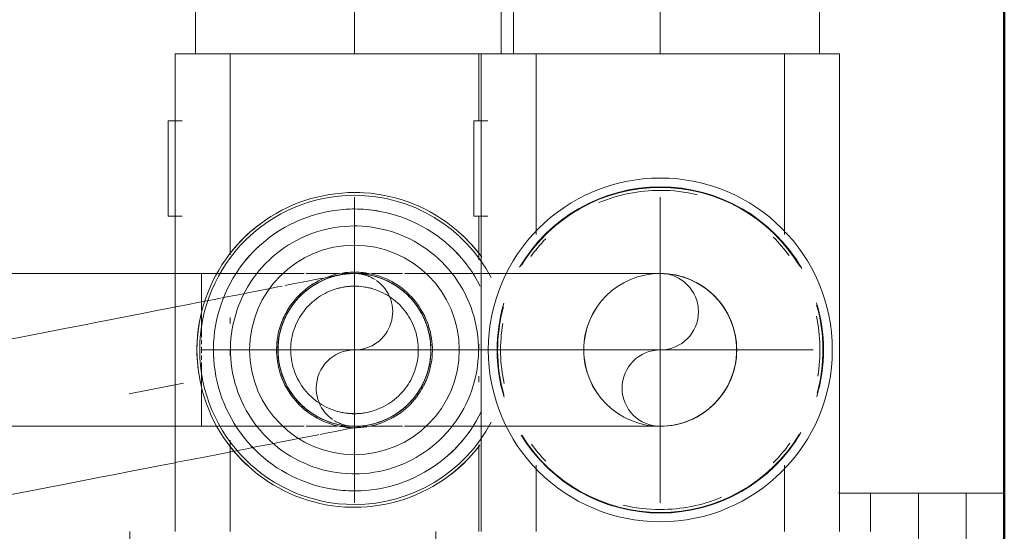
# Model space of a CAD drawing. Header units: millimetres. Extents: x -125 to 26481, y 4748 to 39818.
# Tile 45 of 104: x 17819 to 17922, y 36782 to 36835. Entities that reach past the tile are written whole.
import ezdxf

# ---------------------------------------------------------------- set-up
doc = ezdxf.new("R2010")
doc.units = ezdxf.units.MM
for name, pattern in [('ADSK_Осевая', [700, 500, -100, 0, -100]), ('ADSK_Скрыто', [300, 150, -150]), ('ADSK_Штриховая_ш3 п1_5', [225, 150, -75])]:
    doc.linetypes.add(name, pattern=pattern)
for name, color, linetype, lineweight in [('A-DETL-____-HDLN', 90, 'ADSK_Скрыто', 9), ('A-DETL-____-MBND', 5, 'ADSK_Штриховая_ш3 п1_5', 20), ('A-WALL-____-MCUT', 113, 'Continuous', 50), ('A-WALL-____-OTLN', 113, 'Continuous', 20), ('M-EQPM-____-OTLN', 50, 'Continuous', 20), ('P-PIPE-____-CNTR', 3, 'ADSK_Осевая', 20), ('P-PIPE-____-OTLN', 3, 'Continuous', 20)]:
    doc.layers.add(name, color=color, linetype=linetype, lineweight=lineweight)

# ---------------------------------------------------------------- blocks, each defined once
blk = doc.blocks.new('Прямая форма - V line-610729-В_Этаж 02_Отопление')
at = {"layer": 'A-WALL-____-MCUT', "color": 9}
blk.add_line((7470, 0), (3930, 0), dxfattribs=at)
blk = doc.blocks.new('Прямая форма - SW - 012-610730-В_Этаж 02_Отопление')
blk.add_blockref('Прямая форма - V line-610729-В_Этаж 02_Отопление', (0, 0))
blk = doc.blocks.new('V line_ifc_RVT-1-В_Этаж 02_Отопление')
at = {"layer": 'A-WALL-____-OTLN', "color": 253, "lineweight": 20, "rotation": 90}
blk.add_blockref('Прямая форма - SW - 012-610730-В_Этаж 02_Отопление', (33663.24, 30037.63), dxfattribs=at)
blk = doc.blocks.new('ADSK_Коллектор с регулирующими клапанами и расходомерами - N4-1658286-В_Этаж 02_Отопление')
at = {"layer": 'M-EQPM-____-OTLN'}
for p, q in [((46, 0), (46, -4)), ((56, 0), (46, 0)), ((46, -5.17), (46, -4)), ((46, -4), (56, -4)), ((46, -6.66), (46, -5.17)), ((46, -6.66), (46, -9)), ((46, -9), (66, -9)), ((46, -10.17), (46, -9)), ((46, -11.66), (46, -10.17)), ((46, -11.66), (46, -14)), ((46, -14), (50, -14)), ((46, -17.36), (46, -14)), ((50, -17.25), (0, -17.25)), ((0, -17.25), (0, -22.45)), ((0, -23), (0, -22.45)), ((18.93, -23), (0, -23)), ((0, -23), (0, -24)), ((50, -23), (43.07, -23)), ((0, -48), (0, -24)), ((0, -48), (0, -49)), ((0, -49), (18.93, -49)), ((0, -49.55), (0, -49)), ((43.07, -49), (50, -49)), ((0, -49.55), (0, -54.75)), ((7, -54.03), (7, -55.5)), ((17, -55.5), (17, -54.03)), ((0, -54.75), (50, -54.75)), ((0, -55), (0, -54.75)), ((7, -55), (0, -55)), ((0, -55), (0, -56)), ((7, -55.5), (17, -55.5)), ((21.56, -55), (17, -55)), ((31, -55), (30.39, -55)), ((34.38, -55), (33.76, -55)), ((50, -55), (40.94, -55)), ((0, -80), (0, -56)), ((50, -59.5), (62, -59.5)), ((0, -80), (0, -81)), ((0, -81), (21.06, -81)), ((0, -81.55), (0, -81)), ((27.62, -81), (28.24, -81)), ((31, -81), (31.61, -81)), ((40.44, -81), (50, -81)), ((0, -81.55), (0, -86.75)), ((7, -86.03), (7, -87.5)), ((17, -87.5), (17, -86.03)), ((0, -86.75), (50, -86.75)), ((7, -87.5), (17, -87.5)), ((50, -91.5), (62, -91.5))]:
    blk.add_line(p, q, dxfattribs=at)
at = {"layer": 'M-EQPM-____-OTLN', "flags": 128}
for points in [[(21.3, -54.67), (20.77, -55.07), (20.27, -55.49), (19.77, -55.93), (19.3, -56.39), (18.85, -56.87), (18.41, -57.36), (17.99, -57.87), (17.6, -58.4), (17.23, -58.95), (16.88, -59.5), (16.55, -60.07), (16.24, -60.66), (15.96, -61.25), (15.7, -61.86), (15.47, -62.48), (15.26, -63.1), (15.08, -63.74), (14.92, -64.38), (14.79, -65.02), (14.68, -65.67), (14.6, -66.33), (14.55, -66.99), (14.52, -67.64), (14.52, -68)], [(24.33, -54.84), (23.81, -55.12), (23.3, -55.41), (22.8, -55.73), (22.32, -56.07), (21.85, -56.43), (21.39, -56.8), (20.95, -57.2), (20.53, -57.61), (20.12, -58.03), (19.73, -58.48), (19.36, -58.93), (19, -59.41), (18.67, -59.89), (18.36, -60.39), (18.06, -60.91), (17.79, -61.43), (17.54, -61.96), (17.31, -62.5), (17.1, -63.06), (16.91, -63.62), (16.75, -64.18), (16.61, -64.76), (16.49, -65.34), (16.39, -65.92), (16.32, -66.5), (16.27, -67.09), (16.25, -67.68), (16.24, -68)], [(43.98, -68), (43.97, -67.48), (43.94, -66.96), (43.89, -66.45), (43.81, -65.93), (43.72, -65.42), (43.61, -64.92), (43.47, -64.41), (43.32, -63.92), (43.15, -63.43), (42.95, -62.95), (42.74, -62.47), (42.51, -62.01), (42.26, -61.55), (42, -61.11), (41.71, -60.67), (41.41, -60.25), (41.09, -59.84), (40.76, -59.44), (40.41, -59.06), (40.04, -58.69), (39.66, -58.34), (39.27, -58), (38.86, -57.67), (38.44, -57.37), (38.01, -57.08), (37.57, -56.81), (37.12, -56.55), (36.65, -56.32), (36.18, -56.1), (35.7, -55.9), (35.22, -55.73), (34.72, -55.57), (34.22, -55.43), (33.72, -55.31), (33.21, -55.21), (32.69, -55.13), (32.18, -55.08), (31.66, -55.04), (31.14, -55.02), (30.62, -55.03), (30.1, -55.05), (29.59, -55.1), (29.07, -55.17), (28.56, -55.25), (28.05, -55.36), (27.55, -55.49), (27.05, -55.64), (26.56, -55.8), (26.08, -55.99), (25.6, -56.2), (25.13, -56.42), (24.67, -56.67), (24.23, -56.93), (23.79, -57.21), (23.36, -57.51), (22.95, -57.82), (22.55, -58.15), (22.16, -58.5), (21.79, -58.86), (21.43, -59.23), (21.09, -59.62), (20.76, -60.03), (20.45, -60.44), (20.16, -60.87), (19.88, -61.31), (19.62, -61.76), (19.38, -62.22), (19.16, -62.69), (18.96, -63.17), (18.77, -63.65), (18.61, -64.14), (18.46, -64.64), (18.34, -65.15), (18.24, -65.66), (18.15, -66.17), (18.09, -66.68), (18.05, -67.2), (18.02, -67.72), (18.02, -68)], [(45.76, -68), (45.74, -67.41), (45.71, -66.82), (45.65, -66.23), (45.57, -65.65), (45.46, -65.07), (45.33, -64.49), (45.18, -63.92), (45.01, -63.36), (44.81, -62.8), (44.59, -62.25), (44.35, -61.71), (44.09, -61.19), (43.81, -60.67), (43.5, -60.16), (43.18, -59.67), (42.84, -59.19), (42.47, -58.72), (42.09, -58.27), (41.7, -57.83), (41.28, -57.41), (40.85, -57.01), (40.4, -56.63), (39.94, -56.26), (39.46, -55.91), (38.97, -55.58), (38.47, -55.27), (37.95, -54.99), (37.43, -54.72)], [(47.48, -68), (47.47, -67.34), (47.43, -66.68), (47.36, -66.03), (47.27, -65.37), (47.15, -64.73), (47.01, -64.08), (46.84, -63.44), (46.65, -62.82), (46.43, -62.19), (46.18, -61.58), (45.91, -60.98), (45.62, -60.39), (45.3, -59.81), (44.97, -59.24), (44.6, -58.69), (44.22, -58.16), (43.82, -57.64), (43.39, -57.13), (42.95, -56.64), (42.48, -56.18), (42, -55.73), (41.5, -55.3), (40.99, -54.89)], [(39.15, -68), (39.14, -67.67), (39.12, -67.35), (39.09, -67.02), (39.05, -66.7), (38.99, -66.38), (38.92, -66.06), (38.83, -65.75), (38.74, -65.44), (38.63, -65.13), (38.51, -64.83), (38.37, -64.53), (38.23, -64.24), (38.07, -63.95), (37.91, -63.67), (37.73, -63.4), (37.54, -63.13), (37.34, -62.88), (37.13, -62.63), (36.91, -62.39), (36.68, -62.15), (36.44, -61.93), (36.19, -61.72), (35.94, -61.52), (35.67, -61.32), (35.4, -61.14), (35.13, -60.97), (34.84, -60.81), (34.55, -60.66), (34.25, -60.53), (33.95, -60.4), (33.65, -60.29), (33.34, -60.19), (33.02, -60.1), (32.71, -60.03), (32.39, -59.97), (32.06, -59.92), (31.74, -59.88), (31.41, -59.86), (31.09, -59.85), (30.76, -59.85), (30.44, -59.87), (30.11, -59.9), (29.79, -59.94), (29.47, -60), (29.15, -60.06), (28.83, -60.14), (28.52, -60.24), (28.21, -60.34), (27.91, -60.46), (27.61, -60.59), (27.31, -60.73), (27.03, -60.88), (26.75, -61.05), (26.47, -61.22), (26.2, -61.41), (25.94, -61.61), (25.69, -61.82), (25.45, -62.03), (25.22, -62.26), (24.99, -62.49), (24.77, -62.74), (24.57, -62.99), (24.37, -63.25), (24.19, -63.52), (24.02, -63.8), (23.85, -64.08), (23.7, -64.37), (23.56, -64.66), (23.44, -64.96), (23.32, -65.27), (23.22, -65.58), (23.13, -65.89), (23.05, -66.21), (22.98, -66.53), (22.93, -66.85), (22.89, -67.17), (22.87, -67.5), (22.85, -67.82), (22.85, -68)], [(37.68, -68), (37.67, -67.73), (37.65, -67.47), (37.63, -67.2), (37.59, -66.94), (37.54, -66.67), (37.48, -66.41), (37.42, -66.16), (37.34, -65.9), (37.25, -65.65), (37.15, -65.4), (37.04, -65.16), (36.92, -64.92), (36.79, -64.68), (36.66, -64.45), (36.51, -64.23), (36.35, -64.01), (36.19, -63.8), (36.02, -63.6), (35.84, -63.4), (35.65, -63.21), (35.46, -63.03), (35.25, -62.85), (35.04, -62.69), (34.83, -62.53), (34.61, -62.38), (34.38, -62.24), (34.15, -62.11), (33.91, -61.99), (33.67, -61.88), (33.42, -61.78), (33.17, -61.69), (32.91, -61.6), (32.66, -61.53), (32.4, -61.47), (32.13, -61.42), (31.87, -61.38), (31.61, -61.35), (31.34, -61.33), (31.07, -61.32), (30.81, -61.33), (30.54, -61.34), (30.27, -61.36), (30.01, -61.4), (29.74, -61.44), (29.48, -61.5), (29.22, -61.56), (28.97, -61.64), (28.72, -61.73), (28.47, -61.82), (28.22, -61.93), (27.98, -62.05), (27.75, -62.17), (27.52, -62.31), (27.29, -62.45), (27.07, -62.6), (26.86, -62.76), (26.65, -62.93), (26.45, -63.11), (26.26, -63.3), (26.08, -63.49), (25.9, -63.69), (25.73, -63.9), (25.57, -64.11), (25.42, -64.33), (25.28, -64.56), (25.15, -64.79), (25.02, -65.03), (24.91, -65.27), (24.8, -65.51), (24.71, -65.76), (24.63, -66.02), (24.55, -66.27), (24.49, -66.53), (24.43, -66.79), (24.39, -67.06), (24.36, -67.32), (24.34, -67.59), (24.33, -67.86), (24.32, -68)], [(14.52, -68), (14.53, -68.66), (14.57, -69.32), (14.64, -69.97), (14.73, -70.63), (14.85, -71.27), (14.99, -71.92), (15.16, -72.56), (15.35, -73.18), (15.57, -73.81), (15.82, -74.42), (16.09, -75.02), (16.38, -75.61), (16.7, -76.19), (17.03, -76.76), (17.4, -77.31), (17.78, -77.84), (18.18, -78.36), (18.61, -78.87), (19.05, -79.36), (19.52, -79.82), (20, -80.27), (20.5, -80.7), (21.01, -81.11), (21.55, -81.5), (22.09, -81.87), (22.66, -82.21), (23.23, -82.54), (23.82, -82.84), (24.42, -83.11), (25.03, -83.36), (25.65, -83.59), (26.27, -83.79), (26.91, -83.97), (27.55, -84.12), (28.2, -84.24), (28.85, -84.34), (29.51, -84.42), (30.16, -84.46), (30.82, -84.48), (31.48, -84.48), (32.14, -84.44), (32.8, -84.38), (33.45, -84.3), (34.1, -84.19), (34.74, -84.05), (35.38, -83.89), (36.02, -83.7), (36.64, -83.49), (37.25, -83.25), (37.86, -82.99), (38.45, -82.7), (39.04, -82.39), (39.6, -82.06), (40.16, -81.7), (40.7, -81.33), (41.23, -80.93), (41.73, -80.51), (42.23, -80.07), (42.7, -79.61), (43.15, -79.13), (43.59, -78.64), (44.01, -78.13), (44.4, -77.6), (44.77, -77.05), (45.12, -76.5), (45.45, -75.93), (45.76, -75.34), (46.04, -74.75), (46.3, -74.14), (46.53, -73.52), (46.74, -72.9), (46.92, -72.26), (47.08, -71.62), (47.21, -70.98), (47.32, -70.33), (47.4, -69.67), (47.45, -69.01), (47.48, -68.36), (47.48, -68)], [(16.24, -68), (16.26, -68.59), (16.29, -69.18), (16.35, -69.77), (16.43, -70.35), (16.54, -70.93), (16.67, -71.51), (16.82, -72.08), (16.99, -72.64), (17.19, -73.2), (17.41, -73.75), (17.65, -74.29), (17.91, -74.81), (18.19, -75.33), (18.5, -75.84), (18.82, -76.33), (19.16, -76.81), (19.53, -77.28), (19.91, -77.73), (20.3, -78.17), (20.72, -78.59), (21.15, -78.99), (21.6, -79.37), (22.06, -79.74), (22.54, -80.09), (23.03, -80.42), (23.53, -80.73), (24.05, -81.01), (24.57, -81.28), (25.11, -81.53), (25.65, -81.75), (26.21, -81.96), (26.77, -82.14), (27.34, -82.29), (27.91, -82.43), (28.49, -82.54), (29.08, -82.63), (29.66, -82.69), (30.25, -82.74), (30.84, -82.75), (31.43, -82.75), (32.02, -82.72), (32.61, -82.67), (33.19, -82.59), (33.78, -82.49), (34.35, -82.37), (34.92, -82.22), (35.49, -82.06), (36.05, -81.87), (36.6, -81.65), (37.14, -81.42), (37.67, -81.16), (38.19, -80.88), (38.7, -80.59), (39.2, -80.27), (39.68, -79.93), (40.15, -79.57), (40.61, -79.2), (41.05, -78.8), (41.47, -78.39), (41.88, -77.97), (42.27, -77.52), (42.64, -77.07), (43, -76.59), (43.33, -76.11), (43.64, -75.61), (43.94, -75.09), (44.21, -74.57), (44.46, -74.04), (44.69, -73.5), (44.9, -72.94), (45.09, -72.38), (45.25, -71.82), (45.39, -71.24), (45.51, -70.66), (45.61, -70.08), (45.68, -69.5), (45.73, -68.91), (45.75, -68.32), (45.76, -68)], [(18.02, -68), (18.03, -68.52), (18.06, -69.04), (18.11, -69.55), (18.19, -70.07), (18.28, -70.58), (18.39, -71.08), (18.53, -71.59), (18.68, -72.08), (18.85, -72.57), (19.05, -73.05), (19.26, -73.53), (19.49, -73.99), (19.74, -74.45), (20, -74.89), (20.29, -75.33), (20.59, -75.75), (20.91, -76.16), (21.24, -76.56), (21.59, -76.94), (21.96, -77.31), (22.34, -77.66), (22.73, -78), (23.14, -78.33), (23.56, -78.63), (23.99, -78.92), (24.43, -79.19), (24.88, -79.45), (25.35, -79.68), (25.82, -79.9), (26.3, -80.1), (26.78, -80.27), (27.28, -80.43), (27.78, -80.57), (28.28, -80.69), (28.79, -80.79), (29.31, -80.87), (29.82, -80.92), (30.34, -80.96), (30.86, -80.98), (31.38, -80.97), (31.9, -80.95), (32.41, -80.9), (32.93, -80.83), (33.44, -80.75), (33.95, -80.64), (34.45, -80.51), (34.95, -80.36), (35.44, -80.2), (35.92, -80.01), (36.4, -79.8), (36.87, -79.58), (37.33, -79.33), (37.77, -79.07), (38.21, -78.79), (38.64, -78.49), (39.05, -78.18), (39.45, -77.85), (39.84, -77.5), (40.21, -77.14), (40.57, -76.77), (40.91, -76.38), (41.24, -75.97), (41.55, -75.56), (41.84, -75.13), (42.12, -74.69), (42.38, -74.24), (42.62, -73.78), (42.84, -73.31), (43.04, -72.83), (43.23, -72.35), (43.39, -71.86), (43.54, -71.36), (43.66, -70.85), (43.76, -70.34), (43.85, -69.83), (43.91, -69.32), (43.95, -68.8), (43.98, -68.28), (43.98, -68)], [(22.85, -68), (22.86, -68.33), (22.88, -68.65), (22.91, -68.98), (22.95, -69.3), (23.01, -69.62), (23.08, -69.94), (23.17, -70.25), (23.26, -70.56), (23.37, -70.87), (23.49, -71.17), (23.63, -71.47), (23.77, -71.76), (23.93, -72.05), (24.09, -72.33), (24.27, -72.6), (24.46, -72.87), (24.66, -73.12), (24.87, -73.37), (25.09, -73.61), (25.32, -73.85), (25.56, -74.07), (25.81, -74.28), (26.06, -74.48), (26.33, -74.68), (26.6, -74.86), (26.87, -75.03), (27.16, -75.19), (27.45, -75.34), (27.75, -75.47), (28.05, -75.6), (28.35, -75.71), (28.66, -75.81), (28.98, -75.9), (29.29, -75.97), (29.61, -76.03), (29.94, -76.08), (30.26, -76.12), (30.59, -76.14), (30.91, -76.15), (31.24, -76.15), (31.56, -76.13), (31.89, -76.1), (32.21, -76.06), (32.53, -76), (32.85, -75.94), (33.17, -75.86), (33.48, -75.76), (33.79, -75.66), (34.09, -75.54), (34.39, -75.41), (34.69, -75.27), (34.97, -75.12), (35.25, -74.95), (35.53, -74.78), (35.8, -74.59), (36.06, -74.39), (36.31, -74.18), (36.55, -73.97), (36.78, -73.74), (37.01, -73.51), (37.23, -73.26), (37.43, -73.01), (37.63, -72.75), (37.81, -72.48), (37.98, -72.2), (38.15, -71.92), (38.3, -71.63), (38.44, -71.34), (38.56, -71.04), (38.68, -70.73), (38.78, -70.42), (38.87, -70.11), (38.95, -69.79), (39.02, -69.47), (39.07, -69.15), (39.11, -68.83), (39.13, -68.5), (39.15, -68.18), (39.15, -68)], [(24.32, -68), (24.33, -68.27), (24.35, -68.53), (24.37, -68.8), (24.41, -69.06), (24.46, -69.33), (24.52, -69.59), (24.58, -69.84), (24.66, -70.1), (24.75, -70.35), (24.85, -70.6), (24.96, -70.84), (25.08, -71.08), (25.21, -71.32), (25.34, -71.55), (25.49, -71.77), (25.65, -71.99), (25.81, -72.2), (25.98, -72.4), (26.16, -72.6), (26.35, -72.79), (26.54, -72.97), (26.75, -73.15), (26.96, -73.31), (27.17, -73.47), (27.39, -73.62), (27.62, -73.76), (27.85, -73.89), (28.09, -74.01), (28.33, -74.12), (28.58, -74.22), (28.83, -74.31), (29.09, -74.4), (29.34, -74.47), (29.6, -74.53), (29.87, -74.58), (30.13, -74.62), (30.39, -74.65), (30.66, -74.67), (30.93, -74.68), (31.19, -74.67), (31.46, -74.66), (31.73, -74.64), (31.99, -74.6), (32.26, -74.56), (32.52, -74.5), (32.78, -74.44), (33.03, -74.36), (33.28, -74.27), (33.53, -74.18), (33.78, -74.07), (34.02, -73.95), (34.25, -73.83), (34.48, -73.69), (34.71, -73.55), (34.93, -73.4), (35.14, -73.24), (35.35, -73.07), (35.55, -72.89), (35.74, -72.7), (35.92, -72.51), (36.1, -72.31), (36.27, -72.1), (36.43, -71.89), (36.58, -71.67), (36.72, -71.44), (36.85, -71.21), (36.98, -70.97), (37.09, -70.73), (37.2, -70.49), (37.29, -70.24), (37.37, -69.98), (37.45, -69.73), (37.51, -69.47), (37.57, -69.21), (37.61, -68.94), (37.64, -68.68), (37.66, -68.41), (37.67, -68.14), (37.68, -68)]]:
    blk.add_lwpolyline(points, dxfattribs=at)
at = {"layer": 'M-EQPM-____-OTLN'}
for centre, radius, start, end in [((31, -36), 18, 360, 180), ((31, -36), 17.08, 73.3382, 106.8084), ((31, -36), 17.02, 74.579, 106.0052), ((31, -36), 16.71, 80.4736, 102.1893), ((31, -36), 17.08, 119.9177, 180), ((31, -36), 17.02, 121.0131, 180), ((31, -36), 17.08, 360, 59.535), ((31, -36), 17.02, 360, 58.6128), ((31, -36), 16.71, 126.2173, 135), ((31, -36), 16.71, 45, 54.2318), ((31, -36), 16.71, 360, 22.5752), ((31, -36), 16.71, 166.5542, 180), ((31, -36), 18, 180, 360), ((31, -36), 17.08, 180, 239.535), ((31, -36), 17.02, 180, 238.6128), ((31, -36), 16.71, 180, 202.5752), ((31, -36), 17.02, 301.5798, 360), ((31, -36), 17.08, 301.4579, 360), ((31, -36), 16.71, 346.5542, 360), ((31, -36), 16.71, 225.8737, 234.2318), ((31, -36), 16.71, 306.2173, 314.1263), ((31, -36), 17.08, 253.3382, 286.8084), ((31, -36), 17.02, 254.579, 286.0052), ((31, -36), 16.71, 260.4736, 282.1893), ((31, -68), 16.19, 117.9124, 180), ((31, -68), 16.19, 360, 62.0876), ((31, -68), 16.48, 127.7655, 137.2994), ((31, -68), 16.48, 37.9904, 50.9474), ((31, -68), 14.76, 41.8759, 50.5662), ((31, -68), 14.76, 41.8721, 50.5593), ((31, -68), 10.97, 0, 180), ((31, -68), 14.76, 131.4266, 135), ((31, -68), 14.76, 131.431, 135), ((31, -68), 8.15, 108.3397, 120), ((31, -68), 8.15, 60, 72.044), ((31, -68), 14.76, 170.2996, 180), ((31, -68), 14.76, 170.3017, 180), ((31, -68), 6.68, 164.5765, 180), ((31, -68), 6.68, 360, 15.4235), ((31, -68), 16.48, 177.3523, 180), ((31, -68), 8.15, 173.6045, 180), ((31, -68), 8.15, 360, 6.3988), ((31, -68), 14.76, 360, 3.3797), ((31, -68), 14.76, 360, 3.3756), ((31, -68), 16.48, 360, 2.3235), ((31, -68), 16.48, 180, 182.3235), ((31, -68), 16.19, 180, 360), ((31, -68), 14.76, 180, 183.3797), ((31, -68), 14.76, 180, 183.3756), ((31, -68), 10.97, 180, 0), ((31, -68), 8.15, 180, 186.3988), ((31, -68), 6.68, 180, 195.4235), ((31, -68), 6.68, 344.5765, 360), ((31, -68), 8.15, 353.6045, 360), ((31, -68), 14.76, 350.2996, 360), ((31, -68), 14.76, 350.3017, 360), ((31, -68), 16.48, 357.3523, 360), ((31, -68), 8.15, 240, 252.044), ((31, -68), 8.15, 288.3397, 300), ((31, -68), 16.48, 217.9904, 230.9474), ((31, -68), 14.76, 221.8721, 230.5593), ((31, -68), 14.76, 221.8759, 230.5662), ((31, -68), 14.76, 311.4266, 315), ((31, -68), 14.76, 311.431, 315), ((31, -68), 16.48, 307.7696, 317.2994), ((31, -68), 14.76, 267.1521, 273.5836), ((31, -68), 14.76, 267.1556, 273.593), ((31, -68), 16.48, 259.5299, 279.2417)]:
    blk.add_arc(centre, radius, start, end, dxfattribs=at)
blk = doc.blocks.new('ADSK_Полипропилен_Муфта разъемная НР - 32 х 1_-1254459-В_Этаж 02_Отопление')
at = {"layer": 'A-DETL-____-HDLN', "color": 5}
for p, q in [((41, 13.1), (41, 13.16)), ((41, -13.16), (41, -13.1))]:
    blk.add_line(p, q, dxfattribs=at)
at = {"layer": 'P-PIPE-____-OTLN', "color": 170}
for p, q in [((-2.5, 27), (-2.5, 25.54)), ((13.5, 27), (-2.5, 27)), ((13.5, 25.54), (13.5, 27)), ((-2.5, 12.64), (-2.5, 25.54)), ((-2.5, 25.54), (13.5, 25.54)), ((13.5, 25.54), (13.5, 12.64)), ((-2.5, 19.75), (-18, 19.75)), ((-18, 19.75), (-18, -19.75)), ((13.5, 18), (27, 18)), ((27, 16.92), (27, 18)), ((27, 16.92), (13.5, 16.92)), ((27, 16.92), (27, 8.54)), ((41, 16.65), (27, 16.65)), ((-2.5, 12.64), (-2.5, 9.12)), ((13.5, 12.64), (-2.5, 12.64)), ((13.5, 9.12), (13.5, 12.64)), ((-2.5, -9.12), (-2.5, 9.12)), ((-2.5, 9.12), (13.5, 9.12)), ((13.5, 9.12), (13.5, -9.12)), ((13.5, 8.54), (27, 8.54)), ((27, 5.92), (27, 8.54)), ((27, 5.92), (13.5, 5.92)), ((27, 5.92), (27, -5.92)), ((13.5, -5.92), (27, -5.92)), ((27, -8.54), (27, -5.92)), ((-2.5, -9.12), (-2.5, -12.64)), ((13.5, -9.12), (-2.5, -9.12)), ((27, -8.54), (13.5, -8.54)), ((13.5, -12.64), (13.5, -9.12)), ((27, -8.54), (27, -16.92)), ((-2.5, -25.54), (-2.5, -12.64)), ((-2.5, -12.64), (13.5, -12.64)), ((13.5, -12.64), (13.5, -25.54)), ((13.5, -16.92), (27, -16.92)), ((27, -16.65), (41, -16.65)), ((27, -18), (27, -16.92)), ((27, -18), (13.5, -18)), ((-18, -19.75), (-2.5, -19.75)), ((-2.5, -25.54), (-2.5, -27)), ((13.5, -25.54), (-2.5, -25.54)), ((13.5, -27), (13.5, -25.54)), ((-2.5, -27), (13.5, -27))]:
    blk.add_line(p, q, dxfattribs=at)
blk = doc.blocks.new('ADSK_Полипропилен_Муфта разъемная НР - 32 х 1_-V11-В_Этаж 02_Отопление')
at = {"layer": 'A-DETL-____-HDLN', "color": 1}
for p, q in [((13.5, 27), (-2.5, 27)), ((-2.5, 25.54), (13.5, 25.54)), ((-2.5, 19.75), (-18, 19.75)), ((13.5, 18), (27, 18)), ((27, 16.92), (13.5, 16.92)), ((41, 16.65), (27, 16.65)), ((13.5, 12.64), (-2.5, 12.64)), ((41, 13.1), (41, 13.16)), ((-2.5, 9.12), (13.5, 9.12)), ((41, -13.16), (41, -13.1))]:
    blk.add_line(p, q, dxfattribs=at)
at = {"layer": 'P-PIPE-____-OTLN', "color": 10}
for p, q in [((27, 14), (27, 8.54)), ((-18, 12.35), (-18, -19.75)), ((13.5, 8.54), (27, 8.54)), ((27, 5.92), (27, 8.54)), ((27, 5.92), (13.5, 5.92)), ((27, 5.92), (27, -5.92)), ((-2.5, -9.12), (-2.5, 5)), ((13.5, 5), (13.5, -9.12)), ((13.5, -5.92), (27, -5.92)), ((27, -8.54), (27, -5.92)), ((-2.5, -9.12), (-2.5, -12.64)), ((13.5, -9.12), (-2.5, -9.12)), ((27, -8.54), (13.5, -8.54)), ((13.5, -12.64), (13.5, -9.12)), ((27, -8.54), (27, -16.92)), ((-2.5, -25.54), (-2.5, -12.64)), ((-2.5, -12.64), (13.5, -12.64)), ((13.5, -12.64), (13.5, -25.54)), ((13.5, -16.92), (27, -16.92)), ((27, -16.65), (41, -16.65)), ((27, -18), (27, -16.92)), ((27, -18), (13.5, -18)), ((-18, -19.75), (-2.5, -19.75)), ((-2.5, -25.54), (-2.5, -27)), ((13.5, -25.54), (-2.5, -25.54)), ((13.5, -27), (13.5, -25.54)), ((-2.5, -27), (13.5, -27))]:
    blk.add_line(p, q, dxfattribs=at)
blk = doc.blocks.new('ADSK_СШПЭ Аксиальный_Поворот с фиксатором - Поворот трубы-V57-В_Этаж 02_Отопление')
at = {"layer": 'A-DETL-____-HDLN', "color": 1}
for p, q in [((33581.36, 36806.04), (33581.48, 36806.07)), ((33546.6, 36799.26), (33547.23, 36796.04)), ((33591.51, 36791.73), (33591.45, 36791.71)), ((33592.29, 36791.88), (33591.66, 36791.75)), ((33586.69, 36790.78), (33586.3, 36790.71)), ((33587.45, 36790.93), (33586.81, 36790.81))]:
    blk.add_line(p, q, dxfattribs=at)
at = {"layer": 'A-DETL-____-HDLN', "color": 1, "flags": 128}
for points in [[(33588, 36807.34), (33588.15, 36807.37), (33589, 36807.54), (33589.79, 36807.69), (33590.51, 36807.83), (33591.15, 36807.96), (33591.73, 36808.07), (33591.95, 36808.11)], [(33592.47, 36808.21), (33592.66, 36808.25), (33593.02, 36808.32), (33593.3, 36808.38), (33593.51, 36808.42), (33593.65, 36808.44), (33593.7, 36808.46), (33593.71, 36808.46)], [(33593.71, 36808.46), (33594.02, 36808.51), (33594.34, 36808.55), (33594.66, 36808.58), (33594.86, 36808.59)], [(33595.07, 36808.6), (33595.3, 36808.6), (33595.41, 36808.6)], [(33595.62, 36808.6), (33595.94, 36808.57), (33596.25, 36808.54), (33596.57, 36808.49), (33596.89, 36808.43), (33597.2, 36808.36), (33597.51, 36808.28), (33597.81, 36808.18), (33598.11, 36808.07), (33598.41, 36807.95), (33598.7, 36807.82), (33598.98, 36807.67), (33599.26, 36807.52), (33599.54, 36807.35), (33599.8, 36807.17), (33600.06, 36806.99), (33600.31, 36806.79), (33600.56, 36806.58), (33600.79, 36806.36), (33601.02, 36806.14), (33601.24, 36805.9), (33601.44, 36805.66), (33601.64, 36805.41), (33601.83, 36805.15), (33602, 36804.88), (33602.17, 36804.61), (33602.25, 36804.46)], [(33583.74, 36806.51), (33584.08, 36806.58), (33585.19, 36806.79), (33586.24, 36807), (33587.22, 36807.19), (33587.7, 36807.28)], [(33576.22, 36805.04), (33577.66, 36805.32), (33579.05, 36805.59), (33580.39, 36805.86), (33581.24, 36806.02)], [(33581.6, 36806.09), (33581.68, 36806.11), (33582.91, 36806.35), (33583.62, 36806.49)], [(33602.32, 36804.32), (33602.47, 36804.04), (33602.6, 36803.75), (33602.72, 36803.45), (33602.82, 36803.15), (33602.92, 36802.84), (33603, 36802.53), (33603.07, 36802.22), (33603.09, 36802.14)], [(33603.09, 36802.14), (33603.15, 36801.82), (33603.19, 36801.51), (33603.22, 36801.19), (33603.24, 36800.87), (33603.24, 36800.55), (33603.23, 36800.23), (33603.21, 36799.91), (33603.18, 36799.59), (33603.13, 36799.27), (33603.07, 36798.96), (33603, 36798.65), (33602.91, 36798.34), (33602.82, 36798.03), (33602.71, 36797.73), (33602.59, 36797.44), (33602.45, 36797.15), (33602.31, 36796.86)], [(33602.25, 36796.75), (33602.15, 36796.58), (33601.99, 36796.31), (33601.81, 36796.04), (33601.62, 36795.78), (33601.42, 36795.53), (33601.22, 36795.29), (33601, 36795.05), (33600.77, 36794.83), (33600.54, 36794.61), (33600.29, 36794.4), (33600.04, 36794.21), (33599.78, 36794.02), (33599.51, 36793.84), (33599.24, 36793.68), (33598.96, 36793.52), (33598.67, 36793.38), (33598.38, 36793.25), (33598.09, 36793.13), (33597.78, 36793.02), (33597.48, 36792.92), (33597.17, 36792.84), (33596.86, 36792.77), (33596.77, 36792.75)], [(33595.04, 36792.41), (33594.94, 36792.39), (33594.38, 36792.29), (33593.75, 36792.16), (33593.05, 36792.03), (33592.29, 36791.88)], [(33596.77, 36792.75), (33596.74, 36792.75), (33596.62, 36792.72), (33596.43, 36792.69), (33596.17, 36792.64), (33595.83, 36792.57), (33595.42, 36792.49)], [(33591.45, 36791.71), (33590.55, 36791.54), (33589.58, 36791.35), (33588.55, 36791.15), (33587.45, 36790.93)], [(33586.3, 36790.71), (33585.08, 36790.47), (33583.81, 36790.22), (33582.49, 36789.96), (33581.11, 36789.69), (33579.68, 36789.41), (33578.2, 36789.13), (33576.68, 36788.83), (33576.53, 36788.8)]]:
    blk.add_lwpolyline(points, dxfattribs=at)
at = {"layer": 'A-DETL-____-HDLN', "color": 1}
for start, end in [(101.0515, 146.0515), (93.6533, 101.0515), (88.3738, 92.0533), (86.0515, 87.0844), (28.3738, 86.0515), (146.0515, 152.0533), (153.6533, 161.0515), (26.0516, 27.0844), (11.0515, 26.0515), (161.0515, 191.0515), (333.6533, 11.0515), (191.0515, 206.0515), (206.0515, 207.0844), (208.3738, 221.0515), (273.6533, 332.0533), (221.0515, 233.4428), (236.0515, 267.0844), (268.3738, 272.0533)]:
    blk.add_arc((33595.24, 36800.6), 8, start, end, dxfattribs=at)
at = {"layer": 'A-DETL-____-MBND', "color": 10}
for p, q in [((33547.23, 36796), (33548.13, 36791.4)), ((33548.13, 36791.4), (33549.66, 36783.55))]:
    blk.add_line(p, q, dxfattribs=at)
at = {"layer": 'A-DETL-____-MBND', "color": 10, "flags": 128}
for points in [[(33546.6, 36799.26), (33548.48, 36799.62), (33550.36, 36799.99), (33552.24, 36800.36), (33554.1, 36800.72), (33555.96, 36801.08), (33557.8, 36801.44), (33559.62, 36801.8), (33561.42, 36802.15), (33563.19, 36802.5), (33564.94, 36802.84), (33566.66, 36803.17), (33568.35, 36803.5), (33570, 36803.83), (33571.62, 36804.14), (33573.2, 36804.45), (33574.73, 36804.75), (33576.22, 36805.04)], [(33576.49, 36788.79), (33575.12, 36788.52), (33573.51, 36788.21), (33571.87, 36787.89), (33570.19, 36787.56), (33568.48, 36787.23), (33566.73, 36786.89), (33564.97, 36786.54), (33563.17, 36786.19), (33561.36, 36785.84), (33559.52, 36785.48), (33557.67, 36785.12), (33555.81, 36784.75), (33553.94, 36784.39), (33552.06, 36784.02), (33550.17, 36783.65), (33549.66, 36783.55)]]:
    blk.add_lwpolyline(points, dxfattribs=at)
blk = doc.blocks.new('ADSK_СШПЭ Аксиальный_Поворот с фиксатором - Поворот трубы-V58-В_Этаж 02_Отопление')
at = {"layer": 'A-DETL-____-HDLN', "color": 5}
for p, q in [((33579.24, 36808.6), (33579.24, 36804.74)), ((33595.08, 36808.6), (33595.4, 36808.6)), ((33579.24, 36804.35), (33579.24, 36801.91)), ((33579.24, 36801.65), (33579.24, 36801.2)), ((33579.24, 36800.94), (33579.24, 36800.6)), ((33579.24, 36800.6), (33579.24, 36800.27)), ((33579.24, 36800.01), (33579.24, 36799.56)), ((33579.24, 36799.3), (33579.24, 36796.84)), ((33579.24, 36796.44), (33579.24, 36792.6)), ((33582.79, 36792.6), (33581.68, 36792.6)), ((33583.59, 36792.6), (33582.9, 36792.6)), ((33584.96, 36792.6), (33583.59, 36792.6)), ((33585.5, 36792.6), (33585.08, 36792.6)), ((33589.99, 36792.6), (33589.28, 36792.6)), ((33591.15, 36792.6), (33590.19, 36792.6)), ((33593, 36792.6), (33591.15, 36792.6)), ((33593.44, 36792.6), (33593, 36792.6)), ((33594.83, 36792.6), (33593.81, 36792.6)), ((33594.88, 36792.6), (33594.83, 36792.6)), ((33595.4, 36792.6), (33595.08, 36792.6)), ((33596.52, 36792.6), (33595.6, 36792.6)), ((33600.29, 36792.6), (33600.15, 36792.6)), ((33601.86, 36792.6), (33600.49, 36792.6)), ((33605.39, 36792.6), (33605.17, 36792.6)), ((33606.77, 36792.6), (33605.52, 36792.6)), ((33607.58, 36792.6), (33606.77, 36792.6)), ((33608.32, 36792.6), (33607.7, 36792.6))]:
    blk.add_line(p, q, dxfattribs=at)
at = {"layer": 'A-DETL-____-HDLN', "color": 5, "flags": 128}
for points in [[(33579.24, 36808.6), (33581.16, 36808.6), (33582.78, 36808.6)], [(33582.9, 36808.6), (33583.08, 36808.6), (33584.99, 36808.6)], [(33585.09, 36808.6), (33586.89, 36808.6), (33588.78, 36808.6), (33589.99, 36808.6)], [(33590.19, 36808.6), (33590.65, 36808.6), (33592.51, 36808.6), (33593.57, 36808.6)], [(33593.96, 36808.6), (33594.34, 36808.6), (33594.88, 36808.6)], [(33595.6, 36808.6), (33596.15, 36808.6), (33596.67, 36808.6)], [(33597.04, 36808.6), (33597.93, 36808.6), (33599.69, 36808.6), (33600.29, 36808.6)], [(33600.49, 36808.6), (33601.41, 36808.6), (33603.09, 36808.6), (33604.74, 36808.6), (33605.4, 36808.6)], [(33605.52, 36808.6), (33606.34, 36808.6), (33607.58, 36808.6)], [(33607.69, 36808.6), (33607.91, 36808.6), (33609.42, 36808.6), (33610.89, 36808.6), (33612.31, 36808.6), (33613.67, 36808.6), (33614.98, 36808.6), (33616.24, 36808.6), (33617.43, 36808.6), (33618.56, 36808.6), (33619.63, 36808.6), (33620.64, 36808.6), (33621.57, 36808.6), (33622.45, 36808.6), (33623.25, 36808.6), (33623.98, 36808.6), (33624.64, 36808.6), (33625.23, 36808.6), (33625.74, 36808.6), (33626.18, 36808.6), (33626.54, 36808.6), (33626.83, 36808.6), (33627.04, 36808.6), (33627.18, 36808.6), (33627.24, 36808.6), (33627.24, 36808.6)], [(33627.24, 36808.6), (33627.56, 36808.6), (33627.88, 36808.58), (33628.2, 36808.55), (33628.51, 36808.5), (33628.83, 36808.45), (33629.14, 36808.38), (33629.45, 36808.29), (33629.76, 36808.2), (33630.06, 36808.09), (33630.36, 36807.97), (33630.65, 36807.84), (33630.93, 36807.7), (33631.22, 36807.55), (33631.49, 36807.38), (33631.76, 36807.21), (33632.02, 36807.02), (33632.27, 36806.83), (33632.52, 36806.62), (33632.75, 36806.4), (33632.98, 36806.18), (33633.2, 36805.94), (33633.41, 36805.7), (33633.61, 36805.45), (33633.79, 36805.19), (33633.97, 36804.93), (33634.14, 36804.65), (33634.3, 36804.38), (33634.44, 36804.09), (33634.57, 36803.8), (33634.7, 36803.5), (33634.81, 36803.2), (33634.9, 36802.9), (33634.99, 36802.59), (33635.06, 36802.28), (33635.12, 36801.96), (33635.17, 36801.65), (33635.21, 36801.33), (33635.23, 36801.01), (33635.24, 36800.69), (33635.24, 36800.6)], [(33635.24, 36800.6), (33635.23, 36800.28), (33635.21, 36799.97), (33635.18, 36799.65), (33635.14, 36799.33), (33635.08, 36799.02), (33635.01, 36798.7), (33634.93, 36798.39), (33634.83, 36798.09), (33634.73, 36797.79), (33634.61, 36797.49), (33634.48, 36797.2), (33634.34, 36796.91), (33634.18, 36796.63), (33634.02, 36796.36), (33633.84, 36796.09), (33633.66, 36795.83), (33633.46, 36795.57), (33633.25, 36795.33), (33633.04, 36795.09), (33632.81, 36794.87), (33632.58, 36794.65), (33632.34, 36794.44), (33632.09, 36794.24), (33631.83, 36794.05), (33631.56, 36793.87), (33631.29, 36793.71), (33631.01, 36793.55), (33630.73, 36793.4), (33630.43, 36793.27), (33630.14, 36793.15), (33629.84, 36793.04), (33629.53, 36792.94), (33629.23, 36792.85), (33628.91, 36792.78), (33628.6, 36792.72), (33628.28, 36792.67), (33627.97, 36792.64), (33627.65, 36792.61), (33627.33, 36792.6), (33627.24, 36792.6)], [(33581.68, 36792.6), (33579.76, 36792.6), (33579.24, 36792.6)], [(33589.28, 36792.6), (33587.4, 36792.6), (33585.5, 36792.6)], [(33600.15, 36792.6), (33598.41, 36792.6), (33596.91, 36792.6)], [(33605.17, 36792.6), (33603.54, 36792.6), (33601.86, 36792.6)], [(33627.24, 36792.6), (33627.2, 36792.6), (33627.09, 36792.6), (33626.9, 36792.6), (33626.63, 36792.6), (33626.28, 36792.6), (33625.86, 36792.6), (33625.37, 36792.6), (33624.8, 36792.6), (33624.16, 36792.6), (33623.45, 36792.6), (33622.67, 36792.6), (33621.82, 36792.6), (33620.9, 36792.6), (33619.91, 36792.6), (33618.86, 36792.6), (33617.74, 36792.6), (33616.56, 36792.6), (33615.33, 36792.6), (33614.03, 36792.6), (33612.68, 36792.6), (33611.28, 36792.6), (33609.82, 36792.6), (33608.32, 36792.6)]]:
    blk.add_lwpolyline(points, dxfattribs=at)
at = {"layer": 'A-DETL-____-HDLN', "color": 5}
for start, end in [(0, 180), (180, 0)]:
    blk.add_arc((33627.24, 36800.6), 8, start, end, dxfattribs=at)

msp = doc.modelspace()

# ---------------------------------------------------------------- linework, layer by layer
at = {"layer": 'A-DETL-____-HDLN', "color": 5}
for p, q in [((17837.54, 36808.6), (17834.83, 36808.6)), ((17837.54, 36804.74), (17837.54, 36808.6)), ((17837.54, 36801.91), (17837.54, 36804.35)), ((17837.54, 36801.2), (17837.54, 36801.65)), ((17837.54, 36800.27), (17837.54, 36800.94)), ((17837.54, 36799.56), (17837.54, 36800.01)), ((17837.54, 36796.84), (17837.54, 36799.3)), ((17837.54, 36792.6), (17837.54, 36796.44)), ((17806.8, 36792.6), (17837.54, 36792.6))]:
    msp.add_line(p, q, dxfattribs=at)
at = {"layer": 'A-DETL-____-HDLN', "color": 1}
for centre, radius, start, end in [((17853.54, 36800.6), 8, 0, 180), ((17853.54, 36804.6), 4, 57.5114, 90), ((17853.54, 36804.6), 4, 270, 54.8648), ((17853.54, 36800.6), 8, 180, 0), ((17853.54, 36796.6), 4, 90, 180), ((17853.54, 36796.6), 4, 180, 234.8648), ((17853.54, 36796.6), 4, 237.5114, 270)]:
    msp.add_arc(centre, radius, start, end, dxfattribs=at)
at = {"layer": 'A-DETL-____-HDLN', "color": 5}
for centre, radius, start, end in [((17885.54, 36800.6), 8, 0, 180), ((17885.54, 36804.6), 4, 270, 90), ((17885.54, 36800.6), 8, 180, 0), ((17885.54, 36796.6), 4, 90, 270)]:
    msp.add_arc(centre, radius, start, end, dxfattribs=at)
at = {"layer": 'A-DETL-____-MBND', "color": 170}
msp.add_line((17834.79, 36808.6), (16984.54, 36808.6), dxfattribs=at)
at = {"layer": 'A-DETL-____-MBND', "color": 10}
msp.add_line((17835.66, 36797.11), (17829.98, 36796), dxfattribs=at)
at = {"layer": 'P-PIPE-____-CNTR', "color": 10}
for p, q in [((17853.54, 36872.6), (17853.54, 36831.6)), ((17853.54, 36784.6), (17853.54, 36816.6)), ((17837.54, 36800.6), (17869.54, 36800.6))]:
    msp.add_line(p, q, dxfattribs=at)
at = {"layer": 'P-PIPE-____-CNTR', "color": 170}
for p, q in [((17885.54, 36872.6), (17885.54, 36831.6)), ((17885.54, 36784.6), (17885.54, 36816.6)), ((17869.54, 36800.6), (17901.54, 36800.6))]:
    msp.add_line(p, q, dxfattribs=at)

# ---------------------------------------------------------------- block references
at = {"lineweight": 9}
msp.add_blockref('V line_ifc_RVT-1-В_Этаж 02_Отопление', (-15741.71, 0), dxfattribs=at)
at = {"layer": 'A-DETL-____-HDLN', "color": 1, "rotation": 270.0000000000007}
msp.add_blockref('ADSK_Полипропилен_Муфта разъемная НР - 32 х 1_-V11-В_Этаж 02_Отопление', (17853.54, 36872.6), dxfattribs=at)
at = {"layer": 'A-DETL-____-HDLN', "color": 5, "rotation": 270.0000000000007}
msp.add_blockref('ADSK_Полипропилен_Муфта разъемная НР - 32 х 1_-1254459-В_Этаж 02_Отопление', (17885.54, 36872.6), dxfattribs=at)
at = {"layer": 'A-DETL-____-HDLN', "rotation": 269.9999999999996}
msp.add_blockref('ADSK_Коллектор с регулирующими клапанами и расходомерами - N4-1658286-В_Этаж 02_Отопление', (17921.54, 36831.6), dxfattribs=at)
at = {"layer": 'A-DETL-____-HDLN', "color": 1}
msp.add_blockref('ADSK_СШПЭ Аксиальный_Поворот с фиксатором - Поворот трубы-V57-В_Этаж 02_Отопление', (-15741.71, 0), dxfattribs=at)
at = {"layer": 'A-DETL-____-HDLN', "color": 5}
msp.add_blockref('ADSK_СШПЭ Аксиальный_Поворот с фиксатором - Поворот трубы-V58-В_Этаж 02_Отопление', (-15741.71, 0), dxfattribs=at)

doc.saveas('drawing.dxf')
